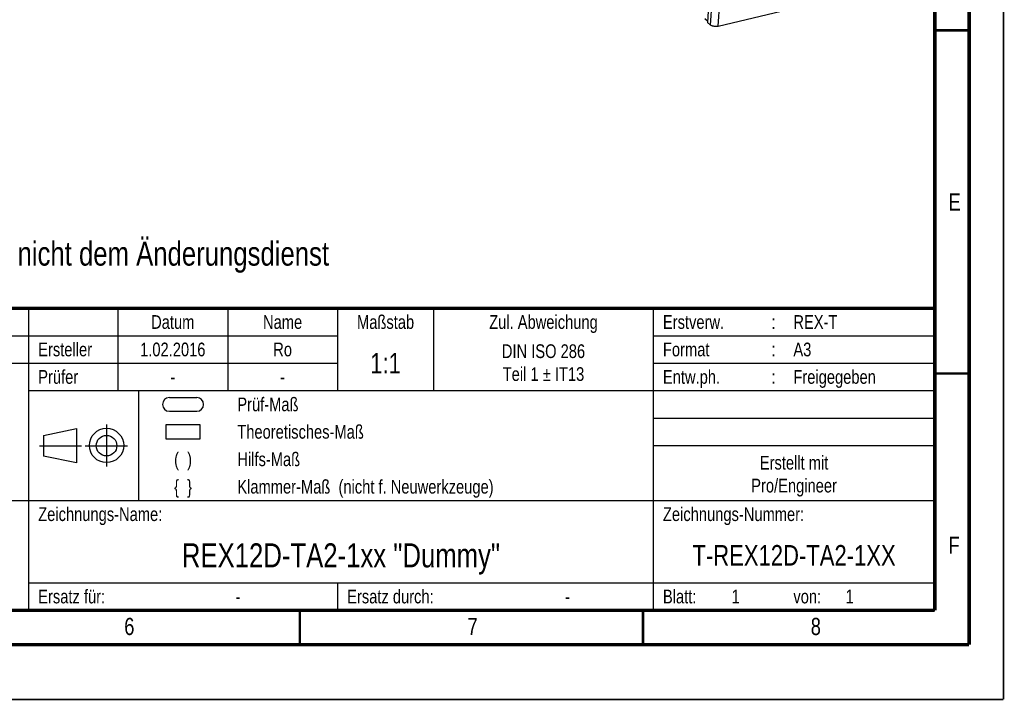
# Model space of a CAD drawing. Extents: x 0 to 420, y 0 to 297.
# Tile 18 of 39: x 277 to 420, y 0 to 99. Entities that reach past the tile are written whole.
import ezdxf

# ---------------------------------------------------------------- set-up
doc = ezdxf.new("R2010")
doc.units = 0
doc.header["$LTSCALE"] = 23.1
for name, color, linetype in [('_NOTIZEN', 7, 'CONTINUOUS'), ('T-REX12D-TA2-1XX_DXF_FORMAT', 7, 'CONTINUOUS'), ('T-REX12D-TA2-1XX_DXF_TEXT', 7, 'CONTINUOUS'), ('T-REX12D-TA2DXF_CONTINUOUS_LINE', 7, 'CONTINUOUS')]:
    doc.layers.add(name, color=color, linetype=linetype)
doc.styles.get("Standard").update_dxf_attribs({"font": 'txt', "width": 0.8})

# ---------------------------------------------------------------- blocks, each defined once
blk = doc.blocks.new('PROJEKTIONSMETHODE_BL0', base_point=(286, 37))
at = {"layer": 'T-REX12D-TA2DXF_CONTINUOUS_LINE', "color": 5, "linetype": 'CONTINUOUS'}
for p, q in [((280.15, 38.46), (284.98, 39.46)), ((284.98, 39.46), (284.98, 34.5)), ((280.15, 38.46), (280.15, 35.45)), ((284.98, 34.5), (280.15, 35.45))]:
    blk.add_line(p, q, dxfattribs=at)
at = {"layer": 'T-REX12D-TA2DXF_CONTINUOUS_LINE', "color": 9, "linetype": 'CONTINUOUS'}
for p, q in [((289.34, 40.05), (289.34, 33.95)), ((279.61, 36.95), (285.7, 36.95)), ((286.25, 36.95), (292.39, 36.95))]:
    blk.add_line(p, q, dxfattribs=at)
at = {"layer": 'T-REX12D-TA2DXF_CONTINUOUS_LINE', "color": 5, "linetype": 'CONTINUOUS'}
for centre, radius in [((289.35, 37.01), 2.5), ((289.35, 36.98), 1.5)]:
    blk.add_circle(centre, radius, dxfattribs=at)
blk = doc.blocks.new('PRUEF_BEMASSUNG_BL1', base_point=(300.5, 43))
at = {"layer": 'T-REX12D-TA2DXF_CONTINUOUS_LINE', "color": 7, "linetype": 'CONTINUOUS'}
for p, q in [((298.5, 44), (302.5, 44)), ((298.5, 42), (302.5, 42))]:
    blk.add_line(p, q, dxfattribs=at)
for centre, start, end in [((298.5, 43), 90, 270), ((302.5, 43), 270, 90)]:
    blk.add_arc(centre, 1, start, end, dxfattribs=at)
blk = doc.blocks.new('THEORETISCHE_BEMASSUNG_BL2', base_point=(300.5, 39))
at = {"layer": 'T-REX12D-TA2DXF_CONTINUOUS_LINE', "color": 7, "linetype": 'CONTINUOUS'}
for p, q in [((298, 40), (298, 38)), ((303, 40), (298, 40)), ((303, 38), (303, 40)), ((298, 38), (303, 38))]:
    blk.add_line(p, q, dxfattribs=at)

msp = doc.modelspace()

# ---------------------------------------------------------------- linework, layer by layer
at = {"layer": 'T-REX12D-TA2-1XX_DXF_FORMAT', "color": 2, "linetype": 'CONTINUOUS'}
for p, q in [((225, 57), (410, 57)), ((278, 57), (278, 13)), ((291, 57), (291, 45)), ((307, 57), (307, 45)), ((323, 57), (323, 45)), ((337, 57), (337, 45)), ((369, 57), (369, 13)), ((410, 57), (410, 13)), ((225, 53), (323, 53)), ((369, 53), (410, 53)), ((225, 49), (323, 49)), ((369, 49), (410, 49)), ((278, 45), (410, 45)), ((294, 45), (294, 29)), ((369, 41), (410, 41)), ((369, 37), (410, 37)), ((225, 29), (410, 29)), ((278, 17), (410, 17)), ((323, 17), (323, 13)), ((225, 13), (410, 13))]:
    msp.add_line(p, q, dxfattribs=at)
at = {"layer": 'T-REX12D-TA2-1XX_DXF_FORMAT', "color": 9, "linetype": 'CONTINUOUS', "const_width": 0.25}
for points in [[(420, 0), (420, 297)], [(0, 0), (420, 0)]]:
    msp.add_lwpolyline(points, dxfattribs=at)
at = {"layer": 'T-REX12D-TA2-1XX_DXF_FORMAT', "color": 7, "linetype": 'CONTINUOUS'}
for points, const_width in [([(415, 8), (415, 292)], 0.5), ([(410, 13), (410, 287)], 0.5), ([(410, 97.5), (415, 97.5)], 0.35), ([(225, 57), (410, 57)], 0.5), ([(410, 47.5), (415, 47.5)], 0.35), ([(20, 13), (410, 13)], 0.5), ([(317.5, 8), (317.5, 13)], 0.35), ([(367.5, 8), (367.5, 13)], 0.35), ([(15, 8), (415, 8)], 0.5)]:
    msp.add_lwpolyline(points, dxfattribs=dict(at, const_width=const_width))
at = {"layer": 'T-REX12D-TA2DXF_CONTINUOUS_LINE', "color": 7, "linetype": 'CONTINUOUS'}
for p, q in [((377.094, 101.9463), (376.8848, 98.6673)), ((376.8961, 98.845), (376.4897, 99.1915)), ((378.4443, 98.0869), (387.5984, 100.3021)), ((377.3481, 98.2724), (376.8848, 98.6673))]:
    msp.add_line(p, q, dxfattribs=at)
at = {"layer": 'T-REX12D-TA2DXF_CONTINUOUS_LINE', "color": 9, "linetype": 'CONTINUOUS'}
for p, q in [((377.3481, 98.2724), (377.5712, 101.7699)), ((378.4443, 98.0869), (378.6674, 101.5844))]:
    msp.add_line(p, q, dxfattribs=at)
at = {"layer": 'T-REX12D-TA2DXF_CONTINUOUS_LINE', "color": 7, "linetype": 'CONTINUOUS'}
msp.add_open_spline([(378.4443, 98.0869), (378.3977, 98.0756), (378.3003, 98.0584), (378.1497, 98.0477), (377.9946, 98.0516), (377.8409, 98.0699), (377.6945, 98.1019), (377.5606, 98.1464), (377.4444, 98.2018), (377.377, 98.2477), (377.3481, 98.2724)], degree=3, knots=[0, 0, 0, 0, 0.12556875, 0.25856511, 0.39522849, 0.531549, 0.66353961, 0.78750926, 0.9003661, 1, 1, 1, 1], dxfattribs=at)

# ---------------------------------------------------------------- block references
at = {"layer": 'T-REX12D-TA2DXF_CONTINUOUS_LINE', "color": 2, "linetype": 'CONTINUOUS'}
for name, p in [('PRUEF_BEMASSUNG_BL1', (300.5, 43)), ('PROJEKTIONSMETHODE_BL0', (286, 37)), ('THEORETISCHE_BEMASSUNG_BL2', (300.5, 39))]:
    msp.add_blockref(name, p, dxfattribs=at)

# ---------------------------------------------------------------- texts
at = {"layer": '_NOTIZEN', "color": 5, "linetype": 'CONTINUOUS'}
for s, insert, char_height, width, attachment_point in [('Prüf-Maß', (308.4, 44), 2, 17.571429, 1), ('Theoretisches-Maß', (308.4, 40), 2, 36.285714, 1), ('(  )', (300.5, 36), 2, 7.285714, 2), ('Hilfs-Maß', (308.4, 36), 2, 18.714286, 1), ('Erstellt mit\\PPro/Engineer', (389.5, 35.5), 2, 25.071429, 2), ('\\{  \\}', (300.5, 32), 2, 8.142857, 2), ('Klammer-Maß  (nicht f. Neuwerkzeuge)', (308.4, 32), 2, 76.571429, 1), ('Zeichnungs-Name:', (279.4, 28), 2, 33.5, 1), ('Zeichnungs-Nummer:', (370.4, 28), 2, 38.214286, 1), ('REX12D-TA2-1xx "Dummy"', (323.5, 22.75), 3.5, 87.75, 2), ('T-REX12D-TA2-1XX', (389.5, 22.5), 3, 56.678571, 2), ('Ersatz für:', (279.4, 16), 2, 21.428571, 1), ('Ersatz durch:', (324.4, 16), 2, 25.928571, 1), ('Blatt:', (370.4, 16), 2, 10.5, 1), ('1', (380.4, 16), 2, 1.714286, 1), (' 1', (396.4, 16), 2, 4.071429, 1), ('-', (308.5, 16), 2, 2.142857, 2), ('-', (356.5, 16), 2, 2.142857, 2), ('von:', (389.4, 16), 2, 7.5, 1)]:
    msp.add_mtext(s, dxfattribs=dict(at, insert=insert, char_height=char_height, width=width, attachment_point=attachment_point))
at = {"layer": 'T-REX12D-TA2-1XX_DXF_FORMAT', "color": 5, "linetype": 'CONTINUOUS'}
for s, insert, char_height, width, attachment_point in [('E', (412, 73.7288), 2.5, 2.678571, 1), ('Datum', (299, 56), 2, 11.5, 2), ('Name', (315, 56), 2, 9.428571, 2), ('Maßstab', (330, 56), 2, 15.428571, 2), ('Zul. Abweichung', (353, 56), 2, 32, 2), ('Erstverw.', (370.4, 56), 2, 18.857143, 1), ('REX-T', (389.4, 56), 2, 11.785714, 1), (':', (386.5, 56), 2, 1.071429, 2), ('Ersteller', (279.4, 52), 2, 17.142857, 1), ('1.02.2016', (299, 52), 2, 18.642857, 2), ('Ro', (315, 52), 2, 4.5, 2), ('DIN ISO 286\\PTeil 1 \\Fgdt;{\\Fgdt;`}\\Ftxt; IT13', (353, 51.75), 2, 28.678571, 2), ('Format', (370.4, 52), 2, 12.857143, 1), ('A3', (389.4, 52), 2, 4.714286, 1), ('1:1', (330, 50.5), 3, 6.75, 2), (':', (386.5, 52), 2, 1.071429, 2), ('Prüfer', (279.4, 48), 2, 12.214286, 1), ('Entw.ph.', (370.4, 48), 2, 16.714286, 1), (':', (386.5, 48), 2, 1.071429, 2), ('Freigegeben', (389.4, 48), 2, 22.785714, 1), ('-', (299, 48), 2, 2.142857, 2), ('-', (315, 48), 2, 2.142857, 2), ('F', (412, 23.7288), 2.5, 2.678571, 1), ('6', (291.9276, 11.8879), 2.5, 2.946429, 1), ('7', (341.9276, 11.8879), 2.5, 2.946429, 1), ('8', (391.9276, 11.8879), 2.5, 2.946429, 1)]:
    msp.add_mtext(s, dxfattribs=dict(at, insert=insert, char_height=char_height, width=width, attachment_point=attachment_point))
at = {"layer": 'T-REX12D-TA2-1XX_DXF_TEXT', "color": 5, "linetype": 'CONTINUOUS', "insert": (225.5985, 66.7156), "char_height": 3.5, "width": 199.5, "attachment_point": 1}
msp.add_mtext('Achtung: Zeichnung unterliegt nicht dem Änderungsdienst', dxfattribs=at)

doc.saveas('drawing.dxf')
